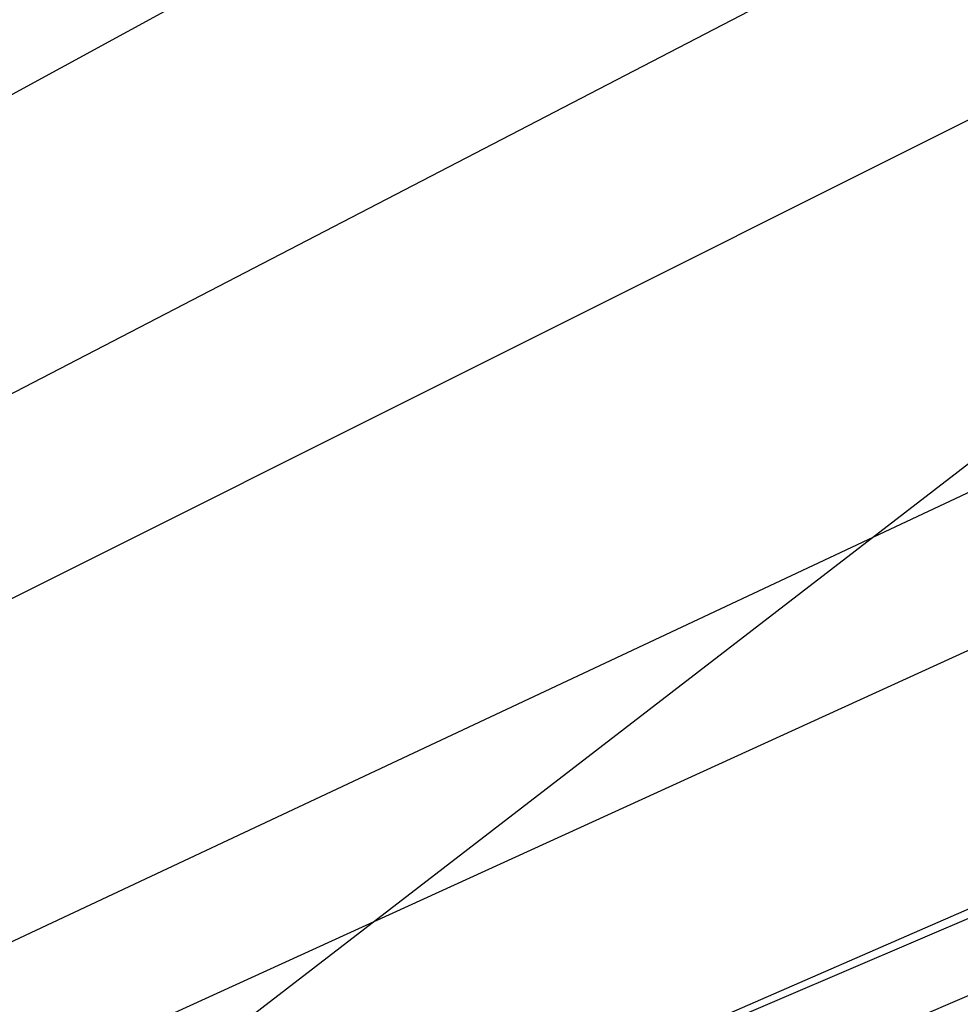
# Model space of a CAD drawing. Extents: x 0 to 901, y 0 to 72.
# Tile 126 of 256: x 448.84811 to 448.8516, y 61.25246 to 61.25611. Entities that reach past the tile are written whole.
import ezdxf

# ---------------------------------------------------------------- set-up
doc = ezdxf.new("R2010")
doc.units = 0
doc.header["$LTSCALE"] = 25.4
doc.layers.get('0').update_dxf_attribs({"color": 13, "linetype": 'CONTINUOUS'})

# ---------------------------------------------------------------- blocks, each defined once
blk = doc.blocks.new('PIN-LED-M-8128_STL')
at = {"color": 0}
for p, q in [((10.7185583, 454.2421265, 56.5474167), (11.1116791, 453.3226624, 57.5474167)), ((10.7185583, 454.2421265, 56.5474167), (11.1116791, 453.3226624, 57.5474167)), ((11.1116762, 453.3226624, 59.9789848), (10.960639, 453.6701355, 60.1975746)), ((11.1116762, 453.3226624, 59.9789848), (10.960639, 453.6701355, 60.1975746)), ((10.9543724, 453.6674805, 60.8971024), (11.1116772, 453.3226624, 60.6789856)), ((10.9543724, 453.6674805, 60.8971024), (11.1116772, 453.3226624, 60.6789856)), ((10.9417887, 453.662262, 62.2961464), (11.1116762, 453.3226624, 62.0789833)), ((10.9417887, 453.662262, 62.2961464), (11.1116762, 453.3226624, 62.0789833)), ((10.929142, 453.657135, 63.6951866), (11.1116762, 453.3226624, 63.4789848)), ((10.929142, 453.657135, 63.6951866), (11.1116762, 453.3226624, 63.4789848)), ((11.1216812, 453.3269653, 5.1863971), (10.8814068, 453.638916, 4.960938)), ((11.1216812, 453.3269653, 5.1863971), (10.8814068, 453.638916, 4.960938)), ((11.1114378, 453.3225403, 5.2732639), (11.0369873, 453.4967346, 5.3826389)), ((11.1114378, 453.3225403, 5.2732639), (11.0369873, 453.4967346, 5.3826389)), ((11.0311213, 453.4942627, 61.1816978), (11.1116848, 453.3226624, 61.2914848)), ((11.0311213, 453.4942627, 61.1816978), (11.1116848, 453.3226624, 61.2914848)), ((11.0241537, 453.491333, 62.5812263), (11.1116848, 453.3226624, 62.6914864)), ((11.0241537, 453.491333, 62.5812263), (11.1116848, 453.3226624, 62.6914864))]:
    blk.add_line(p, q, dxfattribs=at)
mesh = blk.add_polyface(dxfattribs=at)
corners = [(11.203413, 453.3647156, 60.6846046), (11.107358, 453.7418518, 60.9087486), (11.0366411, 453.7049255, 60.9033546)]
mesh.append_faces([[corners[k] for k in face] for face in [(0, 1, 2)]], dxfattribs={"color": 0})
mesh = blk.add_polyface(dxfattribs=at)
corners = [(11.2702894, 453.3991089, 3.095901), (11.1945381, 453.3603821, 3.0909791), (11.0905237, 453.7326355, 2.877151)]
mesh.append_faces([[corners[k] for k in face] for face in [(0, 1, 2)]], dxfattribs={"color": 0})
mesh = blk.add_polyface(dxfattribs=at)
corners = [(11.2696648, 453.3987732, 62.7886734), (11.0897961, 453.7322388, 63.0074081), (11.1640415, 453.3459473, 62.7821884)]
mesh.append_faces([[corners[k] for k in face] for face in [(0, 1, 2)]], dxfattribs={"color": 0})
mesh = blk.add_polyface(dxfattribs=at)
corners = [(11.2021456, 453.3640747, 0.9914658), (10.947278, 453.6645203, 0.7658517), (11.0444956, 453.7088013, 0.7734238)]
mesh.append_faces([[corners[k] for k in face] for face in [(0, 1, 2)]], dxfattribs={"color": 0})
mesh = blk.add_polyface(dxfattribs=at)
corners = [(11.3094292, 453.4207764, 0.998511), (11.2021456, 453.3640747, 0.9914658), (11.0444956, 453.7088013, 0.7734238)]
mesh.append_faces([[corners[k] for k in face] for face in [(0, 1, 2)]], dxfattribs={"color": 0})
mesh = blk.add_polyface(dxfattribs=at)
corners = [(11.0924988, 453.3145752, 0.9846017), (10.8861389, 453.640625, 0.7612857), (10.947278, 453.6645203, 0.7658517)]
mesh.append_faces([[corners[k] for k in face] for face in [(0, 1, 2)]], dxfattribs={"color": 0})
mesh = blk.add_polyface(dxfattribs=at)
corners = [(11.0924988, 453.3145752, 0.9846017), (10.9811878, 453.2723083, 0.9779531), (10.8861389, 453.640625, 0.7612857)]
mesh.append_faces([[corners[k] for k in face] for face in [(0, 1, 2)]], dxfattribs={"color": 0})

msp = doc.modelspace()

# ---------------------------------------------------------------- block references
at = {"color": 250, "rotation": 270}
msp.add_blockref('PIN-LED-M-8128_STL', (-4.5156512, 72.3450928, -0.2648032), dxfattribs=at)

doc.saveas('drawing.dxf')
